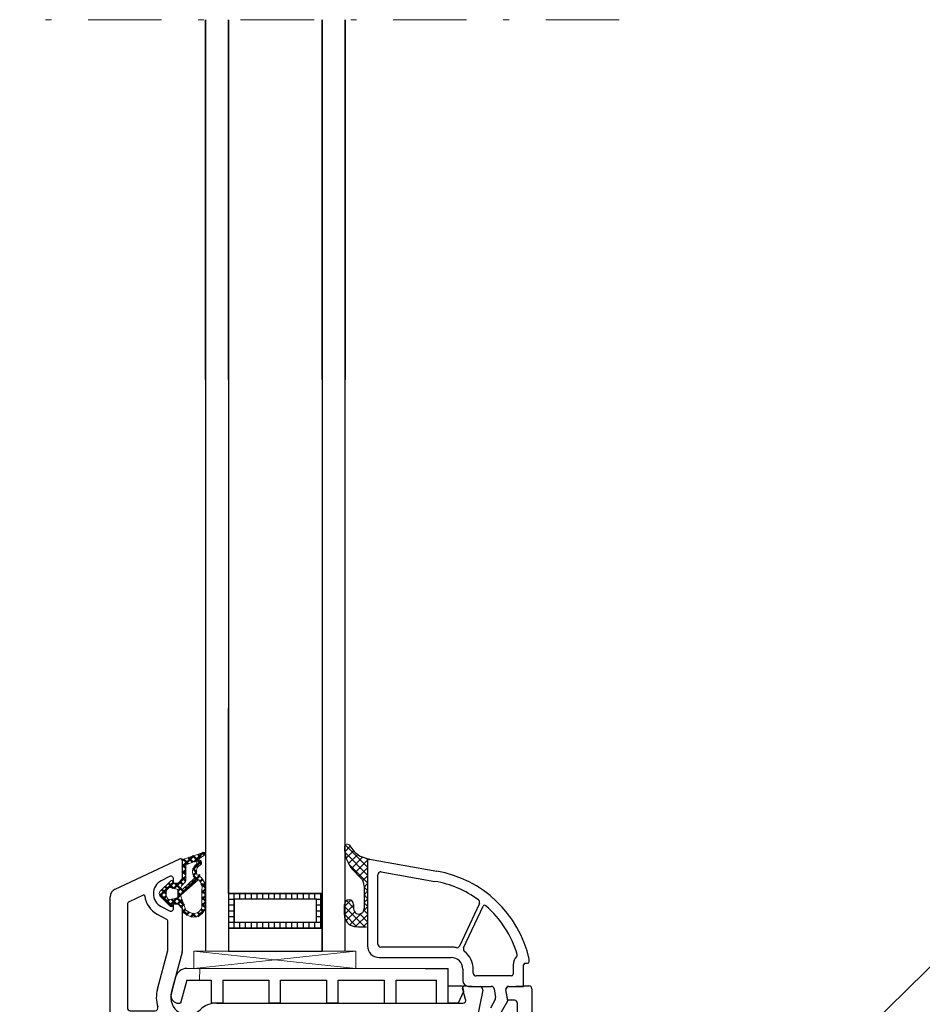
# Model space of a CAD drawing. Header units: millimetres. Extents: x -1427 to 15787, y -1578 to 5789.
# Tile 38 of 146: x 1287 to 1303, y -618 to -601. Entities that reach past the tile are written whole.
import ezdxf
from ezdxf import colors
from ezdxf.entities.mleader import LeaderData, LeaderLine
from ezdxf.math import Vec2, Vec3

# ---------------------------------------------------------------- set-up
doc = ezdxf.new("R2010")
doc.units = ezdxf.units.MM
doc.linetypes.add('AUSGEZOGEN', pattern=[0])
doc.linetypes.add('DASHDOT', pattern=[25.4, 12.7, -6.35, 0, -6.35])
for name, color, linetype in [('01TNR-01', 2, 'AUSGEZOGEN'), ('093200', 7, 'Continuous'), ('1', 7, 'Continuous'), ('10TNR-01', 7, 'AUSGEZOGEN'), ('HP122', 2, 'Continuous'), ('VEKA_G_S1', 3, 'Continuous'), ('VEKA_G_S2', 92, 'Continuous'), ('VEKA_G_S3', 71, 'Continuous'), ('VEKA_G_S4', 3, 'Continuous'), ('VEKA_GLASSDISTANCER', 5, 'Continuous'), ('VEKA_GLASSDISTANCER_INSIDE', 5, 'Continuous'), ('VEKA_HATCH_ALU', 5, 'Continuous'), ('VEKA_POLYSULFID', 94, 'Continuous')]:
    doc.layers.add(name, color=color, linetype=linetype)
for name, color, linetype, lineweight in [('A_wymiary', 7, 'Continuous', 5), ('AM_0', 7, 'Continuous', 50), ('AT_1_2_WYMIARY_I_OPISY', 1, 'Continuous', 5), ('przerywana szyba', 7, 'DASHDOT', 15)]:
    doc.layers.add(name, color=color, linetype=linetype, lineweight=lineweight)
doc.styles.add('SIMPLEX', font='simplex.shx', dxfattribs={"width": 0.77})

# ---------------------------------------------------------------- blocks, each defined once
blk = doc.blocks.new('ad_dichtung')
at = {"layer": 'AM_0'}
h = blk.add_hatch(dxfattribs=at)
h.set_pattern_fill('ANSI37', color=256, scale=0.25, style=0)
h.set_pattern_definition([(45, (-59.8216, -111.7718), (-0.561266, 0.561266), []), (135, (-59.8216, -111.7718), (-0.561266, -0.561266), [])])
edge = h.paths.add_edge_path()
edge.add_arc((-1.45, -7.65), 0.15, 90, 180)
edge.add_line((-1.6, -7.65), (-1.6, -7.85))
edge.add_arc((-1.75, -7.85), 0.15, 270, 360, ccw=False)
edge.add_line((-1.75, -8), (-1.9, -8))
edge.add_arc((-1.9, -7.85), 0.15, 219.842, 270, ccw=False)
edge.add_line((-2.02, -7.95), (-3.86, -6.13))
edge.add_arc((-3.4, -5.75), 0.6, 180, 219.842, ccw=False)
edge.add_arc((-3.4, -5.75), 0.6, 140.1573, 180, ccw=False)
edge.add_line((-3.86, -5.37), (-1.99, -3.53))
edge.add_arc((-1.9, -3.65), 0.15, 90, 128.7851, ccw=False)
edge.add_line((-1.9, -3.5), (-1.75, -3.5))
edge.add_arc((-1.75, -3.65), 0.15, 0, 90, ccw=False)
edge.add_line((-1.6, -3.65), (-1.6, -3.85))
edge.add_arc((-1.45, -3.85), 0.15, 180, 250.5288)
edge.add_line((-1.5, -3.99), (-1.45, -4))
edge.add_line((-1.45, -4), (-0.76, -4))
edge.add_arc((-0.76, -3.87), 0.134, 267.4585, 312.4585)
edge.add_line((-0.67, -3.97), (-0.05, -3.45))
edge.add_arc((-0.15, -3.34), 0.15, 309.9174, 355.2709)
edge.add_line((0, -3.35), (0, 0))
edge.add_arc((0.2, 0), 0.2, 122.4262, 179.9913, ccw=False)
edge.add_line((0.09, 0.17), (3.62, 1.35))
edge.add_arc((3.75, 1.14), 0.25, -60.9583, 122.4262, ccw=False)
edge.add_line((3.87, 0.92), (2.85, 0.29))
edge.add_arc((2.93, 0.19), 0.129, 126.7219, 302.0065)
edge.add_arc((2.82, -0.4), 0.51, -75.7525, 69.9199, ccw=False)
edge.add_arc((3.72, -1.94), 1.29, 126.5938, 209.4559)
edge.add_line((2.59, -2.57), (2.97, -2.44))
edge.add_line((2.97, -2.44), (3.05, -2.79))
edge.add_arc((1.46, -4.79), 2.56, -6.1844, 51.487, ccw=False)
edge.add_line((4, -5.07), (4, -7.8))
edge.add_arc((2, -7.8), 2, 240, 360, ccw=False)
edge.add_line((1, -9.53), (0, -8.95))
edge.add_line((0, -8.95), (0, -8.23))
edge.add_arc((-0.3, -8.23), 0.3, 0, 50.0828)
edge.add_line((-0.11, -8), (-0.67, -7.53))
edge.add_arc((-0.76, -7.65), 0.15, 50.0829, 90)
edge.add_line((-0.76, -7.5), (-1.45, -7.5))
edge = h.paths.add_edge_path(flags=16)
edge.add_line((0.43, -3.82), (-0.14, -4.39))
edge.add_arc((0.15, -4.67), 0.4, 135.0703, 180)
edge.add_line((-0.25, -4.67), (-0.25, -4.8))
edge.add_arc((-0.05, -4.8), 0.2, 180, 308.774)
edge.add_line((0.07, -4.96), (2.03, -3.13))
edge.add_arc((1.9, -2.98), 0.2, 313.0003, 383.6657)
edge.add_arc((3.33, -1.97), 1.56, 127.4788, 216.738, ccw=False)
edge.add_arc((2.24, -0.46), 0.302, 298.5305, 478.569)
edge.add_line((2.09, -0.2), (0.69, -0.74))
edge.add_arc((0.8, -0.91), 0.2, 122.3457, 179.9921)
edge.add_line((0.6, -0.91), (0.6, -3.47))
edge.add_arc((0.01, -3.39), 0.6, 314.9674, 352.5073, ccw=False)
edge = h.paths.add_edge_path(flags=16)
edge.add_line((2.67, -3.4), (-0.22, -5.96))
edge.add_arc((-0.1, -6.12), 0.2, 128.774, 200.5568)
edge.add_line((-0.28, -6.19), (0.63, -8.62))
edge.add_line((0.63, -8.62), (1.3, -9.01))
edge.add_arc((2, -7.8), 1.4, 240, 360)
edge.add_line((3.4, -7.8), (3.4, -5.07))
edge.add_arc((1.35, -4.77), 2.07, 351.7499, 401.9731)
edge.add_arc((2.79, -3.56), 0.2, 60.1071, 128.774)
edge = h.paths.add_edge_path(flags=16)
edge.add_arc((-1.3, -5.75), 1.5, 142.5047, 180)
edge.add_arc((-1.3, -5.75), 1.5, 180, 217.4953)
edge.add_arc((-2.21, -6.45), 0.35, 217.4953, 281.2992)
edge.add_line((-2.14, -6.79), (-0.92, -6.55))
edge.add_arc((-0.95, -6.4), 0.15, 281.5711, 360)
edge.add_line((-0.8, -6.4), (-0.8, -5.1))
edge.add_arc((-0.95, -5.1), 0.15, 360, 438.6235)
edge.add_line((-0.92, -4.95), (-2.14, -4.71))
edge.add_arc((-2.21, -5.05), 0.35, 78.6235, 142.5047)
for p, q in [((0, 0), (0, -3.35)), ((0.09, 0.17), (3.62, 1.35)), ((2.85, 0.29), (3.87, 0.92)), ((0.6, -0.91), (0.6, -3.47)), ((0.69, -0.74), (2.09, -0.2)), ((2.67, -3.4), (-0.22, -5.96)), ((0.07, -4.96), (2.03, -3.13)), ((2.97, -2.44), (2.59, -2.57)), ((3.05, -2.79), (2.97, -2.44)), ((-1.99, -3.53), (-3.86, -5.37)), ((-0.92, -4.95), (-2.14, -4.71)), ((-1.75, -3.5), (-1.9, -3.5)), ((-1.6, -3.85), (-1.6, -3.65)), ((-1.45, -4), (-1.5, -3.99)), ((-0.76, -4), (-1.45, -4)), ((-0.8, -6.4), (-0.8, -5.1)), ((-0.05, -3.45), (-0.67, -3.97)), ((-0.25, -4.67), (-0.25, -4.8)), ((0.43, -3.82), (-0.14, -4.39)), ((3.4, -7.8), (3.4, -5.07)), ((4, -7.8), (4, -5.07)), ((-3.86, -6.13), (-2.02, -7.95)), ((-2.14, -6.79), (-0.92, -6.55)), ((-0.28, -6.19), (0.63, -8.62)), ((-1.9, -8), (-1.75, -8)), ((-1.6, -7.85), (-1.6, -7.65)), ((-1.45, -7.5), (-0.76, -7.5)), ((-0.67, -7.53), (-0.11, -8)), ((0, -8.23), (0, -8.95)), ((0, -8.95), (1, -9.53)), ((0.63, -8.62), (1.3, -9.01))]:
    blk.add_line(p, q)
for centre, radius, start, end in [((0.2, 0), 0.2, 122.4262, 179.9913), ((2.93, 0.19), 0.129, 126.7219, 302.0065), ((2.82, -0.4), 0.51, 284.2475, 69.9199), ((3.75, 1.14), 0.25, 299.0417, 122.4262), ((0.8, -0.91), 0.2, 122.3457, 179.9921), ((3.33, -1.97), 1.56, 127.4788, 216.738), ((2.24, -0.46), 0.302, 298.5305, 118.569), ((3.72, -1.94), 1.29, 126.5938, 209.4559), ((-0.15, -3.34), 0.15, 309.9174, 355.2709), ((1.9, -2.98), 0.2, 313.0003, 23.6657), ((2.79, -3.56), 0.2, 60.1071, 128.774), ((1.35, -4.77), 2.07, 351.7499, 41.9731), ((1.46, -4.79), 2.56, 353.8156, 51.487), ((-1.3, -5.75), 1.5, 142.5047, 180), ((-2.21, -5.05), 0.35, 78.6235, 142.5047), ((-1.9, -3.65), 0.15, 90, 128.7851), ((-1.75, -3.65), 0.15, 0, 90), ((-1.45, -3.85), 0.15, 180, 250.5288), ((-0.95, -5.1), 0.15, 360, 78.6235), ((-0.76, -3.87), 0.134, 267.4585, 312.4585), ((0.15, -4.67), 0.4, 135.0703, 180), ((-0.05, -4.8), 0.2, 180, 308.774), ((0.01, -3.39), 0.6, 314.9674, 352.5073), ((-3.4, -5.75), 0.6, 140.1573, 180), ((-3.4, -5.75), 0.6, 180, 219.842), ((-1.3, -5.75), 1.5, 180, 217.4953), ((-2.21, -6.45), 0.35, 217.4953, 281.2992), ((-0.95, -6.4), 0.15, 281.5711, 0), ((-0.1, -6.12), 0.2, 128.774, 200.5568), ((-1.9, -7.85), 0.15, 219.842, 270), ((-1.75, -7.85), 0.15, 270, 360), ((-1.45, -7.65), 0.15, 90, 180), ((-0.76, -7.65), 0.15, 50.0829, 90), ((-0.3, -8.23), 0.3, 0, 50.0828), ((2, -7.8), 2, 240, 360), ((2, -7.8), 1.4, 240, 360)]:
    blk.add_arc(centre, radius, start, end)
blk = doc.blocks.new('hp172')
for p, q in [((0, -2.72), (0, 0)), ((0, 0), (49.39, 0)), ((50.74, -0.87), (55.97, -12.07)), ((0.99, -3.91), (0.15, -3.07)), ((1.5, -3.3), (1.5, -3.7)), ((4.5, -2.8), (2, -2.8)), ((5, -12.4), (5, -3.3)), ((8.2, -3), (28, -3)), ((48.11, -3), (30.2, -3)), ((49.71, -5.74), (48.56, -3.29)), ((7.7, -8.57), (7.7, -3.5)), ((28.5, -3.5), (28.5, -8.76)), ((29.7, -3.5), (29.7, -7.78)), ((33.42, -8.19), (40.12, -9.98)), ((45.56, -9.73), (46.42, -8.12)), ((26.21, -11.6), (8.13, -9.06)), ((8.27, -10.09), (16.07, -11.19)), ((40.25, -10), (45.12, -10)), ((47.74, -8.83), (46.98, -10.27)), ((52.92, -10.27), (52.16, -8.83)), ((7.7, -13.9), (7.7, -10.59)), ((16.5, -11.68), (16.5, -13.9)), ((25.89, -12.57), (18.07, -11.47)), ((39.8, -12.48), (32.78, -10.6)), ((48.2, -11.7), (47.4, -12.5)), ((47.42, -11), (48.2, -11)), ((48.2, -11), (48.2, -11.7)), ((51.7, -11.7), (51.7, -11)), ((51.7, -11), (52.48, -11)), ((52.5, -12.5), (51.7, -11.7)), ((0.5, -12.9), (4.5, -12.9)), ((17.5, -11.96), (17.5, -13.9)), ((47.4, -12.5), (39.92, -12.5)), ((55.7, -12.5), (52.5, -12.5)), ((16, -14.4), (8.2, -14.4)), ((18, -14.4), (25.81, -14.4)), ((-2, -32.9), (-2, -15.4)), ((0.7, -16.1), (0.7, -32.2)), ((26.37, -15.6), (1.2, -15.6)), ((28.3, -58.1), (28.3, -18.4)), ((31, -18.4), (31, -61.06)), ((-2.5, -32.9), (-2, -32.9)), ((1.2, -32.7), (7, -32.7)), ((-4, -35.4), (-4, -34.4)), ((-1.8, -35.4), (-4, -35.4)), ((-1.8, -37.4), (-1.8, -35.4)), ((7, -35.4), (1, -35.4)), ((1, -35.4), (1, -37.4)), ((1, -37.4), (-1.8, -37.4)), ((7.5, -42.88), (7.5, -35.9)), ((10.2, -35.9), (10.2, -39.91)), ((10.51, -40.38), (12.39, -41.12)), ((12.5, -42.25), (11.2, -42.25)), ((12.7, -41.59), (12.7, -42.05)), ((7.5, -51.1), (7.5, -44.12)), ((7.97, -43.43), (7.56, -43.02)), ((7.56, -43.98), (7.96, -43.58)), ((10.7, -42.75), (10.7, -44.25)), ((12.39, -45.88), (10.51, -46.62)), ((11.2, -44.75), (12.5, -44.75)), ((12.7, -44.95), (12.7, -45.41)), ((10.2, -47.09), (10.2, -51.1)), ((-1.8, -51.6), (-1.8, -49.6)), ((-1.8, -49.6), (1, -49.6)), ((1, -49.6), (1, -51.6)), ((-4, -60.5), (-4, -51.6)), ((-4, -51.6), (-1.8, -51.6)), ((1, -51.6), (7, -51.6)), ((7, -54.3), (-0.8, -54.3)), ((-1.3, -54.8), (-1.3, -58.1)), ((18.3, -58.1), (18.3, -57.3)), ((19.3, -57.3), (19.3, -58.1)), ((-0.8, -58.6), (17.8, -58.6)), ((19.8, -58.6), (27.8, -58.6)), ((-24, -72), (-24, -61.3)), ((-23.7, -61), (-20.5, -61)), ((-20.5, -61), (-19.7, -61.8)), ((-16.2, -61.8), (-15.4, -61)), ((-15.4, -61), (-4.5, -61)), ((-1.3, -60.5), (-1.3, -60.3)), ((-0.8, -59.8), (7, -59.8)), ((7.5, -60.3), (7.5, -63.4)), ((8.5, -63.4), (8.5, -60.3)), ((9, -59.8), (27.83, -59.8)), ((31.63, -61.54), (33.62, -61.01)), ((34, -61.32), (33.86, -64.03)), ((-21.5, -63), (-21.5, -64.34)), ((-19.7, -62.5), (-21, -62.5)), ((-19.7, -61.8), (-19.7, -62.5)), ((-16.2, -62.5), (-16.2, -61.8)), ((-15.66, -62.5), (-16.2, -62.5)), ((-15.42, -62.5), (-15.66, -62.5)), ((-2.2, -63.4), (-2.2, -62.92)), ((-15.74, -64.67), (-14.98, -63.23)), ((-14.42, -65.38), (-13.56, -63.77)), ((-13.12, -63.5), (-4.7, -63.5)), ((-4.2, -64), (-4.2, -69.5)), ((7, -63.9), (-1.7, -63.9)), ((7, -64.7), (-1.7, -64.7)), ((23.93, -63.9), (9, -63.9)), ((23.93, -64.7), (9, -64.7)), ((27, -64.44), (27, -65.71)), ((33.26, -64.49), (28.2, -63.46)), ((-21.25, -64.77), (-19.7, -65.67)), ((-18.45, -66), (-17.95, -66)), ((-2.2, -65.2), (-2.2, -69.5)), ((7.5, -69.5), (7.5, -65.2)), ((8.5, -65.2), (8.5, -69.5)), ((26.93, -65.96), (26.77, -66.25)), ((-21, -67.51), (-21, -69.5)), ((-17.95, -67.5), (-18.45, -67.5)), ((-14.98, -69.71), (-16.12, -67.55)), ((-13.83, -69.73), (-15.29, -66.99)), ((24.3, -69.5), (24.3, -67.85)), ((26.77, -66.75), (26.93, -67.04)), ((27, -67.29), (27, -69.5)), ((-10, -68.5), (-10, -69.8)), ((-9, -69.8), (-9, -68.5)), ((31.5, -68.82), (33.28, -68.51)), ((31.5, -70), (31.5, -68.82)), ((33.87, -68.97), (34, -71.5)), ((-20.5, -70), (-15.15, -70)), ((-10.2, -70), (-13.39, -70)), ((-4.7, -70), (-8.8, -70)), ((-1.7, -70), (7, -70)), ((9, -70), (23.8, -70)), ((28, -70.5), (31, -70.5)), ((34, -71.5), (34, -72.5)), ((33.5, -73), (-23, -73))]:
    blk.add_line(p, q)
for centre, radius, start, end in [((49.39, -1.5), 1.5, 25, 90), ((0.5, -2.72), 0.5, 180, 225), ((2, -3.3), 0.5, 90, 180), ((4.5, -3.3), 0.5, 0, 90), ((8.2, -3.5), 0.5, 90, 180), ((28, -3.5), 0.5, 0, 90), ((30.2, -3.5), 0.5, 90, 180), ((48.11, -3.5), 0.5, 25, 90), ((1.2, -3.7), 0.3, 225, 360), ((49.95, -10), 4, 95.7956, 152.0424), ((49.52, -5.82), 0.2, 275.7956, 25), ((30.2, -7.78), 0.5, 180, 287.4576), ((32, -13.5), 5.5, 75, 107.4576), ((49.95, -10), 2.5, 27.9576, 152.0424), ((8.2, -8.57), 0.5, 180, 262), ((8.2, -10.59), 0.5, 82, 180), ((32, -13.5), 5.7, 130.1778, 157.2903), ((28, -8.76), 0.5, 310.1778, 0), ((40.25, -9.5), 0.5, 255, 270), ((45.12, -9.5), 0.5, 270, 332.0424), ((16, -11.68), 0.5, 0, 82), ((18, -11.96), 0.5, 82, 180), ((26.28, -11.11), 0.5, 262, 337.2903), ((32, -13.5), 3, 75, 224.4153), ((47.42, -10.5), 0.5, 152.0424, 270), ((52.48, -10.5), 0.5, 270, 27.9576), ((0.5, -15.4), 2.5, 90, 180), ((4.5, -12.4), 0.5, 270, 0), ((25.82, -13.06), 0.5, 355.9369, 82), ((32, -13.5), 5.7, 175.9369, 183.6991), ((39.92, -12), 0.5, 255, 270), ((55.7, -12.2), 0.3, 270, 0), ((55.7, -12.2), 0.3, 360, 25), ((55.7, -12.2), 0.3, 360, 25), ((8.2, -13.9), 0.5, 180, 270), ((16, -13.9), 0.5, 270, 0), ((18, -13.9), 0.5, 180, 270), ((25.81, -13.9), 0.5, 270, 3.6991), ((1.2, -16.1), 0.5, 90, 180), ((26.37, -16.1), 0.5, 24.7939, 90), ((32, -13.5), 5.7, 204.7939, 224.4153), ((27, -18.4), 4, 0, 44.4153), ((27, -18.4), 1.3, 0, 44.4153), ((1.2, -32.2), 0.5, 180, 270), ((-2.5, -34.4), 1.5, 90, 180), ((7, -35.9), 3.2, 0, 90), ((7, -35.9), 0.5, 0, 90), ((10.7, -39.91), 0.5, 180, 248.1986), ((11.2, -42.75), 0.5, 90, 180), ((12.2, -41.59), 0.5, 0, 68.1986), ((12.5, -42.05), 0.2, 270, 0), ((7.7, -42.88), 0.2, 180, 225), ((7.7, -44.12), 0.2, 134.9411, 180), ((7.9, -43.5), 0.102, 309.8452, 0.174), ((7.9, -43.5), 0.101, 0, 45), ((11.2, -44.25), 0.5, 180, 270), ((12.2, -45.41), 0.5, 291.8014, 0), ((12.5, -44.95), 0.2, 0, 90), ((10.7, -47.09), 0.5, 111.8014, 180), ((7, -51.1), 0.5, 270, 0), ((7, -51.1), 3.2, 270, 0), ((-0.8, -54.8), 0.5, 90, 180), ((18.8, -57.3), 0.5, 90, 180), ((18.8, -57.3), 0.5, 0, 90), ((-0.8, -58.1), 0.5, 180, 270), ((17.8, -58.1), 0.5, 270, 0), ((19.8, -58.1), 0.5, 180, 270), ((27.8, -58.1), 0.5, 270, 0), ((-23.7, -61.3), 0.3, 90, 180), ((-4.5, -60.5), 0.5, 270, 0), ((-4.5, -60.5), 3.2, 319.1791, 0), ((-0.8, -60.3), 0.5, 90, 180), ((7, -60.3), 0.5, 0, 90), ((9, -60.3), 0.5, 90, 180), ((28, -64.44), 3.7, 92.349, 165.6859), ((27.83, -60.27), 0.471, 272.349, 90), ((31.5, -61.06), 0.5, 180, 285), ((33.7, -61.3), 0.3, 90, 105), ((33.7, -61.3), 0.3, 1.8115, 90), ((33.7, -61.3), 0.3, 357, 1.8115), ((-21, -63), 0.5, 90, 180), ((-15.42, -63), 0.5, 0, 90), ((-15.42, -63), 0.5, 332, 360), ((-1.7, -62.92), 0.5, 139.1791, 180), ((-21, -64.34), 0.5, 180, 240), ((-17.95, -63.5), 2.5, 270, 332), ((-13.12, -64), 0.5, 90, 152), ((-4.7, -64), 0.5, 0, 90), ((-1.7, -63.4), 0.5, 180, 270), ((-1.7, -65.2), 0.5, 90, 180), ((7, -63.4), 0.5, 270, 0), ((7, -65.2), 0.5, 0, 90), ((9, -63.4), 0.5, 180, 270), ((9, -65.2), 0.5, 90, 180), ((23.93, -63.4), 0.5, 270, 345.6859), ((23.93, -65.07), 0.368, 336.3364, 90), ((28, -64.44), 1, 78.5, 180), ((33.36, -64), 0.5, 258.5, 270), ((33.36, -64), 0.5, 270, 357), ((-18.45, -63.5), 2.5, 240, 270), ((-14.85, -66.76), 0.5, 133.6523, 208), ((-17.95, -63.5), 4, 313.6523, 332), ((27.2, -66.5), 3.2, 156.3364, 205.0078), ((27.2, -66.5), 0.5, 150, 210), ((26.5, -65.71), 0.5, 330, 0), ((-20.5, -67.51), 0.5, 62.8868, 180), ((-18.45, -63.5), 4, 242.8868, 270), ((-17.95, -63.5), 4, 270, 287.931), ((-16.57, -67.78), 0.5, 28, 107.931), ((-9.5, -68.5), 0.5, 90, 180), ((-9.5, -68.5), 0.5, 0, 90), ((26.5, -67.29), 0.5, 0, 30), ((-20.5, -69.5), 0.5, 180, 270), ((-15.15, -69.8), 0.2, 270, 28), ((-13.39, -69.5), 0.5, 208, 270), ((-10.2, -69.8), 0.2, 270, 0), ((-8.8, -69.8), 0.2, 180, 270), ((-4.7, -69.5), 0.5, 270, 0), ((-1.7, -69.5), 0.5, 180, 270), ((7, -69.5), 0.5, 270, 0), ((9, -69.5), 0.5, 180, 270), ((23.8, -69.5), 0.5, 270, 360), ((28, -69.5), 1, 180, 270), ((33.37, -69), 0.5, 90, 100), ((33.37, -69), 0.5, 3, 90), ((31, -70), 0.5, 270, 0), ((-23, -72), 1, 180, 270), ((33.5, -72.5), 0.5, 270, 360)]:
    blk.add_arc(centre, radius, start, end)
blk = doc.blocks.new('A$C9be35ea3')
at = {"layer": '10TNR-01'}
h = blk.add_hatch(dxfattribs=at)
h.set_pattern_fill('ANSI37', color=256, scale=0.3, style=0)
h.set_pattern_definition([(45, (99.8349, 128.5819), (-0.673519, 0.673519), []), (135, (99.8349, 128.5819), (-0.673519, -0.673519), [])])
h.paths.add_polyline_path([(251.56, 240.773), (250.315, 241.201, -0.1343005), (248.465, 243.066, 0.7193175), (247.56, 242.779, 0.1751875), (249.026, 238.792), (250.371, 237.446, -0.2001675), (250.96, 236.025), (250.96, 232.085, -1.00895), (249.161, 232.072), (249.161, 232.841, 1), (247.56, 232.841), (247.56, 231.012, 0.3729718), (249.277, 229.03, 0.0357211), (250.132, 228.969), (251.56, 228.969)])
at = {"color": 7}
for p, q in [((249.524, 221.747), (221.524, 224.747)), ((221.524, 221.747), (249.524, 224.747)), ((220.281, 221.748), (220.512, 221.748)), ((220.512, 221.748), (221.432, 221.748)), ((221.432, 221.748), (222.53, 221.747)), ((222.512, 219.748), (222.53, 221.747)), ((222.53, 221.747), (261.512, 221.748)), ((223.432, 221.748), (222.53, 221.747))]:
    blk.add_line(p, q, dxfattribs=at)
blk.add_lwpolyline([(221.524, 224.747), (221.524, 224.747), (221.524, 224.747), (221.524, 224.747), (221.524, 221.747), (221.524, 221.747), (221.524, 221.747), (249.524, 221.747), (249.524, 221.747), (249.524, 224.747), (249.524, 224.747), (249.524, 224.747), (249.524, 224.747), (249.524, 224.747), (249.524, 224.747), (221.524, 224.747), (221.524, 224.747)], close=True, dxfattribs=at)
blk.add_arc((248.06, 242.771), 0.5, 36.14677, 180, dxfattribs=at)
at = {"layer": '01TNR-01', "color": 7}
for p, q in [((247.56, 231.012), (247.56, 232.841)), ((249.161, 232.841), (249.161, 232.066))]:
    blk.add_line(p, q, dxfattribs=at)
for centre, radius, start, end in [((253.808, 242.813), 6.248, 179.83621, 220.05928), ((248.361, 232.841), 0.801, 0, 180), ((249.562, 231.012), 2.002, 180, 261.81639)]:
    blk.add_arc(centre, radius, start, end, dxfattribs=at)
at = {"layer": '01TNR-01'}
blk.add_arc((277.194, 224.083), 0.3, 313.94498, 16.81705, dxfattribs=at)
at = {"layer": '093200', "color": 7}
for p, q in [((261.512, 221.748), (265.512, 221.748)), ((267.921, 218.748), (268.189, 217.748)), ((226.512, 215.748), (224.512, 215.748)), ((246.512, 215.748), (244.512, 215.748)), ((265.512, 215.748), (265.432, 215.748)), ((267.257, 215.748), (265.512, 215.748))]:
    blk.add_line(p, q, dxfattribs=at)
at = {"layer": '1', "color": 7}
for p, q in [((265.512, 218.748), (265.512, 221.748)), ((218.349, 220.266), (217.577, 217.385)), ((220.281, 219.748), (219.209, 215.748)), ((220.281, 219.748), (220.512, 219.748)), ((220.512, 219.748), (223.432, 219.748)), ((223.432, 219.748), (224.512, 219.748)), ((224.512, 219.748), (224.512, 215.748)), ((226.512, 219.748), (226.512, 215.748)), ((226.512, 219.748), (233.932, 219.748)), ((233.932, 219.748), (234.512, 219.748)), ((234.512, 219.748), (234.512, 215.748)), ((236.512, 219.748), (244.512, 219.748)), ((236.512, 215.748), (236.512, 219.748)), ((244.512, 215.748), (244.512, 219.748)), ((246.512, 219.748), (254.512, 219.748)), ((246.512, 215.748), (246.512, 219.748)), ((254.512, 215.748), (254.512, 219.748)), ((256.512, 219.748), (263.512, 219.748)), ((256.512, 215.748), (256.512, 219.748)), ((263.512, 215.748), (263.512, 219.748)), ((265.512, 215.748), (265.512, 218.748)), ((265.512, 218.748), (267.921, 218.748)), ((268.189, 217.748), (267.257, 215.748)), ((218.833, 215.748), (219.209, 215.748)), ((236.512, 215.748), (234.512, 215.748)), ((254.512, 215.748), (256.512, 215.748)), ((263.512, 215.748), (265.432, 215.748))]:
    blk.add_line(p, q, dxfattribs=at)
for centre, radius, start, end in [((220.281, 219.748), 2, 90, 165), ((218.833, 217.048), 1.3, 165, 180), ((218.833, 217.048), 1.3, 180, 270)]:
    blk.add_arc(centre, radius, start, end, dxfattribs=at)
at = {"layer": '10TNR-01'}
for p, q in [((250.315, 241.201), (251.987, 240.626)), ((251.56, 240.354), (251.56, 225.655)), ((251.912, 240.649), (263.533, 238.6)), ((253.36, 225.955), (253.36, 237.97)), ((253.947, 238.463), (263.22, 236.827)), ((270.915, 233.013), (267.474, 225.634)), ((268.199, 225.296), (271.564, 232.512)), ((266.06, 225.455), (253.86, 225.455)), ((253.56, 223.655), (266.06, 223.655)), ((279.56, 222.955), (279.56, 223.348)), ((268.06, 221.655), (268.06, 219.655)), ((269.86, 220.955), (269.86, 221.655)), ((276.76, 222.355), (276.76, 220.755)), ((278.56, 218.655), (278.56, 222.355)), ((278.86, 222.655), (279.26, 222.655)), ((276.46, 220.455), (270.36, 220.455)), ((269.06, 218.655), (272.964, 218.655)), ((273.456, 218.241), (273.727, 216.703)), ((276.01, 218.655), (278.56, 218.655)), ((275.855, 216.155), (275.518, 218.068)), ((273.668, 216.367), (272.824, 214.905)), ((274.123, 213.155), (275.855, 216.155))]:
    blk.add_line(p, q, dxfattribs=at)
at = {"layer": '10TNR-01', "color": 7}
for p, q in [((249.026, 238.792), (250.377, 237.441)), ((250.96, 236.025), (250.96, 232.056)), ((250.132, 228.969), (251.41, 228.969))]:
    blk.add_line(p, q, dxfattribs=at)
for centre, radius, start, end in [((252.798, 245.517), 4.979, 209.48504, 240.08137), ((248.961, 236.031), 1.998, 359.83981, 44.88354), ((250.061, 232.07), 0.899, 179.87618, 3.22542), ((250.132, 234.975), 6.006, 261.81639, 269.99955)]:
    blk.add_arc(centre, radius, start, end, dxfattribs=at)
at = {"layer": '10TNR-01'}
for centre, radius, start, end in [((251.86, 240.354), 0.3, 80, 180), ((260.06, 218.904), 20, 12.83857, 80), ((253.86, 237.97), 0.5, 80, 180), ((260.06, 218.904), 18.2, 54.00657, 80), ((270.462, 233.225), 0.5, 335, 54.00657), ((271.836, 232.385), 0.3, 48.86203, 155), ((260.06, 218.904), 18.2, 16.81705, 48.86203), ((253.56, 225.655), 2, 180, 270), ((253.86, 225.955), 0.5, 180, 270), ((266.06, 221.655), 3.8, 77.08147, 90), ((267.021, 225.846), 0.5, 257.08147, 335), ((268.653, 225.085), 0.5, 155, 232.91853), ((266.06, 221.655), 2, 0, 90), ((266.06, 221.655), 3.8, 0, 52.91853), ((278.86, 222.355), 2.1, 133.94498, 180), ((278.86, 222.355), 0.3, 90, 180), ((279.26, 222.955), 0.3, 270, 0), ((270.36, 220.955), 0.5, 180, 270), ((276.46, 220.755), 0.3, 270, 0), ((269.06, 219.655), 1, 180, 270), ((272.964, 218.155), 0.5, 10, 90), ((276.01, 218.155), 0.5, 90, 190), ((273.235, 216.617), 0.5, 330, 10)]:
    blk.add_arc(centre, radius, start, end, dxfattribs=at)
at = {"layer": 'HP122'}
blk.add_arc((268.324, 218.448), 0.3, 180, 195, dxfattribs=at)
at = {"layer": 'przerywana szyba'}
blk.add_line((176.802, 385.928), (296.802, 385.928), dxfattribs=at)
at = {"layer": 'VEKA_G_S1', "color": 3, "linetype": 'Continuous'}
for p, q in [((247.711, 224.747), (247.711, 385.928)), ((247.711, 385.928), (247.711, 323.668)), ((243.711, 266.747), (243.711, 224.747))]:
    blk.add_line(p, q, dxfattribs=at)
at = {"layer": 'VEKA_G_S2', "color": 92, "linetype": 'Continuous'}
for p, q in [((243.711, 385.928), (243.711, 234.747)), ((243.711, 323.668), (243.711, 385.928)), ((227.509, 234.747), (227.509, 266.747)), ((243.711, 234.747), (227.509, 234.747))]:
    blk.add_line(p, q, dxfattribs=at)
at = {"layer": 'VEKA_G_S3', "color": 71, "linetype": 'Continuous'}
for p, q in [((227.509, 385.928), (227.509, 224.747)), ((227.509, 323.668), (227.509, 385.928))]:
    blk.add_line(p, q, dxfattribs=at)
at = {"layer": 'VEKA_G_S4', "color": 3, "linetype": 'Continuous'}
for p, q in [((223.509, 385.928), (223.509, 224.747)), ((223.509, 323.668), (223.509, 385.928))]:
    blk.add_line(p, q, dxfattribs=at)
at = {"layer": 'VEKA_GLASSDISTANCER', "color": 5, "linetype": 'Continuous'}
for p, q in [((243.711, 234.747), (227.509, 234.747)), ((227.509, 234.747), (227.509, 228.747)), ((243.711, 228.747), (243.711, 234.747)), ((243.711, 234.747), (243.711, 234.747)), ((227.509, 228.747), (243.711, 228.747))]:
    blk.add_line(p, q, dxfattribs=at)
at = {"layer": 'VEKA_GLASSDISTANCER_INSIDE', "color": 5, "linetype": 'Continuous'}
for p, q in [((242.711, 233.747), (228.509, 233.747)), ((228.509, 233.747), (228.509, 229.747)), ((242.711, 229.747), (242.711, 233.747)), ((228.509, 229.747), (242.711, 229.747))]:
    blk.add_line(p, q, dxfattribs=at)
at = {"layer": 'VEKA_HATCH_ALU', "color": 5, "linetype": 'Continuous'}
for p, q in [((243.711, 234.69), (227.509, 234.69)), ((228.509, 233.69), (227.509, 233.69)), ((228.473, 228.747), (228.473, 234.747)), ((229.473, 233.747), (229.473, 234.747)), ((230.473, 233.747), (230.473, 234.747)), ((231.473, 233.747), (231.473, 234.747)), ((232.473, 233.747), (232.473, 234.747)), ((233.473, 233.747), (233.473, 234.747)), ((234.473, 233.747), (234.473, 234.747)), ((235.473, 233.747), (235.473, 234.747)), ((236.473, 233.747), (236.473, 234.747)), ((237.473, 233.747), (237.473, 234.747)), ((238.473, 233.747), (238.473, 234.747)), ((239.473, 233.747), (239.473, 234.747)), ((240.473, 233.747), (240.473, 234.747)), ((241.473, 233.747), (241.473, 234.747)), ((242.473, 233.747), (242.473, 234.747)), ((243.711, 233.69), (242.711, 233.69)), ((243.473, 228.747), (243.473, 234.747)), ((228.509, 232.69), (227.509, 232.69)), ((243.711, 232.69), (242.711, 232.69)), ((228.509, 231.69), (227.509, 231.69)), ((228.509, 230.69), (227.509, 230.69)), ((243.711, 231.69), (242.711, 231.69)), ((243.711, 230.69), (242.711, 230.69)), ((243.711, 229.69), (227.509, 229.69)), ((229.473, 228.747), (229.473, 229.747)), ((230.473, 228.747), (230.473, 229.747)), ((231.473, 228.747), (231.473, 229.747)), ((232.473, 228.747), (232.473, 229.747)), ((233.473, 228.747), (233.473, 229.747)), ((234.473, 228.747), (234.473, 229.747)), ((235.473, 228.747), (235.473, 229.747)), ((236.473, 228.747), (236.473, 229.747)), ((237.473, 228.747), (237.473, 229.747)), ((238.473, 228.747), (238.473, 229.747)), ((239.473, 228.747), (239.473, 229.747)), ((240.473, 228.747), (240.473, 229.747)), ((241.473, 228.747), (241.473, 229.747)), ((242.473, 228.747), (242.473, 229.747))]:
    blk.add_line(p, q, dxfattribs=at)
at = {"layer": 'VEKA_POLYSULFID', "color": 94, "linetype": 'Continuous'}
for p, q in [((243.711, 228.747), (227.509, 228.747)), ((227.509, 228.747), (227.509, 224.748)), ((243.711, 224.748), (243.711, 228.747)), ((227.509, 224.748), (243.711, 224.748))]:
    blk.add_line(p, q, dxfattribs=at)
blk.add_blockref('ad_dichtung', (219.509, 240.447))
at = {"layer": '10TNR-01', "rotation": 90}
blk.add_blockref('hp172', (207.009, 184.748), dxfattribs=at)

msp = doc.modelspace()

# ---------------------------------------------------------------- block references
at = {"layer": 'A_wymiary', "xscale": 0.1, "yscale": 0.1, "zscale": 0.1}
msp.add_blockref('A$C9be35ea3', (1268.34627, -639.38823), dxfattribs=at)

# ---------------------------------------------------------------- leaders
at = {"layer": 'AT_1_2_WYMIARY_I_OPISY'}
ml = msp.add_multileader_mtext('Standard', dxfattribs=at)
ml.set_content('{\\C7;uszczelka silikonowa}', color=256, style='SIMPLEX')
ml.set_leader_properties()
ml.build(insert=Vec2(0, 0))
ml.multileader.update_dxf_attribs({"text_right_attachment_type": 6, "dogleg_length": 0.36, "arrow_head_size": 1})
ctx = ml.context
ctx.base_point, ctx.char_height, ctx.arrow_head_size, ctx.landing_gap_size, ctx.plane_origin = Vec3(1318.87876, -602.69425), 2, 1, 0.2, Vec3(1297.8756, -602.69425)
ctx.right_attachment = 6
notes = []
notes.append((ctx, [(0, (1, 1, 0), (1317.95916, -602.69425), (1, 0), 0.9196, [(0, [(1294.98214, -625.31034)], 0, [])])]))
ctx.mtext.insert, ctx.mtext.rotation, ctx.mtext.flow_direction = Vec3(1319.07876, -601.69425), 6.28318531, 5
ml = msp.add_multileader_mtext('Standard', dxfattribs=at)
ml.set_content('{\\C7;parapet zewnętrzny}', color=256, style='SIMPLEX')
ml.set_leader_properties()
ml.build(insert=Vec2(0, 0))
ml.multileader.update_dxf_attribs({"text_right_attachment_type": 6, "dogleg_length": 0.36, "arrow_head_size": 1})
ctx = ml.context
ctx.base_point, ctx.char_height, ctx.arrow_head_size, ctx.landing_gap_size, ctx.plane_origin = Vec3(1320.7277, -606.81868), 2, 1, 0.2, Vec3(1299.72453, -606.81868)
ctx.right_attachment = 6
notes.append((ctx, [(0, (1, 1, 0), (1319.8081, -606.81868), (1, 0), 0.9196, [(0, [(1301.85126, -626.20449)], 0, [])])]))
ctx.mtext.insert, ctx.mtext.rotation, ctx.mtext.flow_direction = Vec3(1320.9277, -605.48535), 6.28318531, 5
for ctx, leaders in notes:
    for number, flags, end, landing, length, lines in leaders:
        leader = LeaderData()
        leader.index, (leader.has_last_leader_line, leader.has_dogleg_vector, leader.attachment_direction) = number, flags
        leader.last_leader_point, leader.dogleg_vector, leader.dogleg_length = Vec3(end), Vec3(landing), length
        for number, points, colour, breaks in lines:
            line = LeaderLine()
            line.index, line.vertices, line.color, line.breaks = number, Vec3.list(points), colors.encode_raw_color(colour), breaks
            leader.lines.append(line)
        ctx.leaders.append(leader)

doc.saveas('drawing.dxf')
